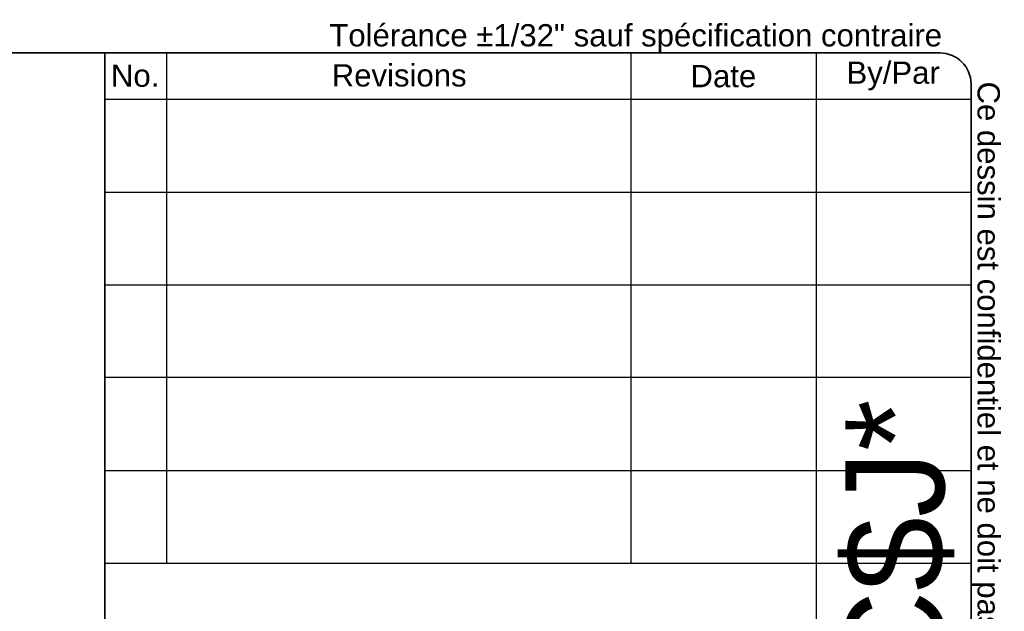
# Model space of a CAD drawing. Header units: inches. Extents: x 0.1 to 81.1, y -11 to 52.7.
# Tile 31 of 31: x 61.7 to 81.1, y 41.1 to 52.7. Entities that reach past the tile are written whole.
import ezdxf
from ezdxf.enums import TextEntityAlignment as Align

# ---------------------------------------------------------------- set-up
doc = ezdxf.new("R2010")
doc.units = ezdxf.units.IN
doc.header["$LTSCALE"] = 4.869794
doc.header["$MEASUREMENT"] = 0
doc.layers.get('0').update_dxf_attribs({"lineweight": 25})
doc.layers.add('Sketch Geometry(ANSI)', color=7, linetype='Continuous', lineweight=25)
doc.layers.add('Symbols(ANSI)', color=7, linetype='Continuous', lineweight=25)
doc.styles.add('Current-ANSI', font='arial.ttf')
doc.styles.add('Text Style44', font='arialbd.ttf')
doc.styles.add('Text Style83', font='FRE3OF9X.TTF')

# ---------------------------------------------------------------- blocks, each defined once
blk = doc.blocks.new('Title Blocks EXM - ANSI B')
at = {"layer": 'Sketch Geometry(ANSI)'}
for p, q in [((13.25, 10.687), (16.625, 10.687)), ((13.5, 10.687), (13.5, 8.625)), ((15.375, 10.687), (15.375, 8.625)), ((16.125, 10.687), (16.125, 3.5)), ((16.75, 10.562), (16.75, 0.375)), ((13.25, 10.5), (16.75, 10.5)), ((13.25, 10.125), (16.75, 10.125)), ((13.25, 9.75), (16.75, 9.75)), ((16.75, 9.375), (13.25, 9.375)), ((13.25, 9), (16.75, 9)), ((16.75, 9), (16.75, 8.625)), ((13.25, 8.625), (16.75, 8.625))]:
    blk.add_line(p, q, dxfattribs=at)
at = {"layer": 'Sketch Geometry(ANSI)', "linetype": 'Continuous', "lineweight": 35}
for q in [(13.25, 10.687), (13.25, 3.5)]:
    blk.add_line((13.25, 8.625), q, dxfattribs=at)
at = {"layer": 'Sketch Geometry(ANSI)'}
blk.add_arc((16.625, 10.562), 0.125, 0, 90, dxfattribs=at)
at = {"layer": 'Symbols(ANSI)', "color": 7, "char_height": 0.09, "attachment_point": 5, "style": 'Current-ANSI'}
for s, insert, width in [('No.', (13.3727, 10.5947), 0.250391), ('Revisions', (14.4395, 10.5958), 1.873306), ('Date', (15.7494, 10.5928), 0.751347), ('By/Par', (16.4354, 10.5938), 0.622018)]:
    blk.add_mtext(s, dxfattribs=dict(at, insert=insert, width=width))
at = {"layer": 'Symbols(ANSI)', "color": 7, "style": 'Current-ANSI'}
for tag, p in [('REV1', (13.3753, 10.3127)), ('REV1DATE', (15.7496, 10.31)), ('REV1BY', (16.4371, 10.3133)), ('REV2DATE', (15.7475, 9.9406)), ('REV2', (13.3734, 9.9377)), ('REV2BY', (16.4372, 9.9385)), ('REV3', (13.3741, 9.563)), ('REV3DATE', (15.7516, 9.563)), ('REV3BY', (16.4372, 9.5635)), ('REV4', (13.3766, 9.1879)), ('REV4DATE', (15.7516, 9.1879)), ('REV4BY', (16.4411, 9.1885)), ('REV5', (13.3734, 8.8129)), ('REV5DATE', (15.7516, 8.8129)), ('REV5BY', (16.4379, 8.8113)), ('MFG_APPROVED_DATE', (16.3934, 2.3745)), ('DETAIL_REV', (16.2494, 0.9257))]:
    blk.add_attdef(tag, text='', height=0.09, dxfattribs=at).set_placement(p, align=Align.MIDDLE_CENTER)
for tag, p in [('REV1DESC', (13.5255, 10.3098)), ('REV2DESC', (13.5253, 9.9374)), ('REV3DESC', (13.528, 9.5635)), ('REV4DESC', (13.533, 9.1903)), ('REV5DESC', (13.5322, 8.8113)), ('COMPANY', (14.1202, 2.375))]:
    blk.add_attdef(tag, text='', height=0.09, dxfattribs=at).set_placement(p, align=Align.MIDDLE_LEFT)
at = {"layer": 'Symbols(ANSI)', "color": 7, "style": 'Text Style83'}
blk.add_attdef('BARCODE_001', (16.6422, 4.1418), '', height=0.4, rotation=90, dxfattribs=at)
at = {"layer": 'Symbols(ANSI)', "color": 7}
for tag, p, height, style in [('IDW_DATE_001', (16.1082, 2.0805), 0.09, 'Current-ANSI'), ('MATERIEL_001', (13.9591, 1.7815), 0.09, 'Current-ANSI'), ('COLOR_001', (14.2747, 1.4037), 0.09, 'Current-ANSI'), ('FINISH_001', (16.106, 1.3941), 0.09, 'Current-ANSI'), ('IDW_DESC_001', (13.8482, 0.8726), 0.09, 'Current-ANSI'), ('Sheet_Number_001', (16.3416, 0.5807), 0.09, 'Current-ANSI'), ('IDW_REV_001', (15.9474, 0.3552), 0.14, 'Text Style44'), ('IDW_NAME_001', (13.8613, 0.3043), 0.14, 'Text Style44'), ('Number_of_sheets_001', (16.5505, 0.3309), 0.09, 'Current-ANSI')]:
    blk.add_attdef(tag, p, '', height=height, dxfattribs=dict(at, style=style))
blk = doc.blocks.new('Borders 8_EXM - B (Inch)')
at = {"layer": 'Sketch Geometry(ANSI)', "linetype": 'Continuous', "lineweight": 35}
for p, q in [((16.3979, 10.6915), (0.5229, 10.6915)), ((16.5229, 0.3795), (16.5229, 10.5665))]:
    blk.add_line(p, q, dxfattribs=at)
blk.add_arc((16.3979, 10.5665), 0.125, 0, 90, dxfattribs=at)
at = {"layer": 'Symbols(ANSI)', "color": 7, "insert": (13.9302, 10.6908), "char_height": 0.09, "attachment_point": 7, "style": 'Current-ANSI'}
blk.add_mtext('Tolérance ±1/32" sauf spécification contraire', dxfattribs=at)
at = {"layer": 'Symbols(ANSI)', "color": 7, "insert": (16.5222, 10.576), "char_height": 0.09, "attachment_point": 7, "rotation": 270, "style": 'Current-ANSI'}
blk.add_mtext('Ce dessin est confidentiel et ne doit pas être reproduit ou utilisé sans le consentement de EXM', dxfattribs=at)
at = {"layer": 'Symbols(ANSI)', "color": 7, "style": 'Current-ANSI'}
blk.add_attdef('FILENAME_AND_PATH_001', (6.1601, 10.7181), '', height=0.09, dxfattribs=at)

msp = doc.modelspace()

# ---------------------------------------------------------------- block references
at = {"xscale": 4.869794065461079, "yscale": 4.869794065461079, "zscale": 4.869794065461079}
msp.add_blockref('Borders 8_EXM - B (Inch)', (0, 0), dxfattribs=at)
ref = msp.add_blockref('Title Blocks EXM - ANSI B', (-1.1061, 0.0221), dxfattribs=dict(xscale=4.869794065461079, yscale=4.869794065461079, zscale=4.869794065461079))
ref.add_attrib('BARCODE_001', '*$H1100SS4024C$J*', (79.9381, 20.1916), dxfattribs={"layer": 'Symbols(ANSI)', "color": 7, "height": 1.947918, "rotation": 90, "style": 'Text Style83'})

doc.saveas('drawing.dxf')
